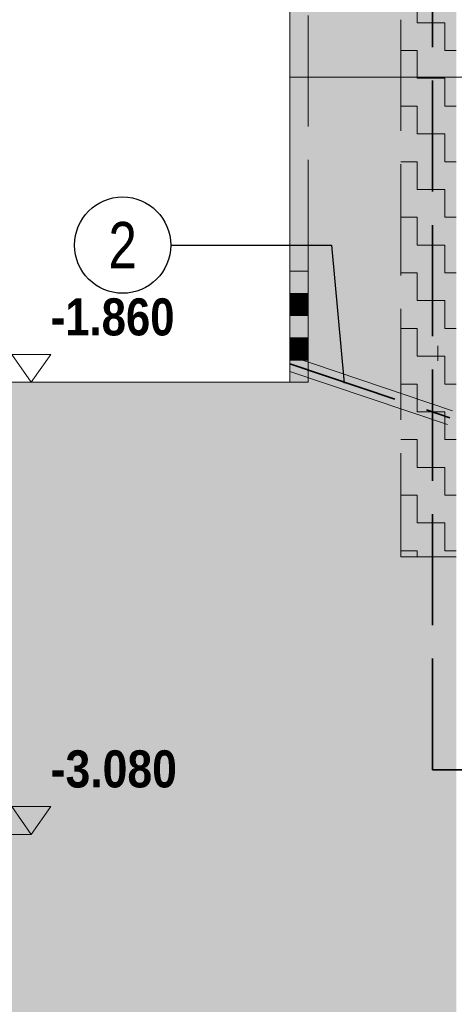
# Model space of a CAD drawing. Header units: millimetres. Extents: x 29003 to 60673, y -60985 to 17010.
# Tile 40 of 128: x 44226 to 45401, y -39099 to -36442. Entities that reach past the tile are written whole.
import ezdxf

# ---------------------------------------------------------------- set-up
doc = ezdxf.new("R2010")
doc.units = ezdxf.units.MM
doc.linetypes.add('Carkovana 2x_1', pattern=[390, 300, -90])
for name, color, linetype, lineweight in [('XR$1$ŘEZY_1', 7, 'Continuous', 25), ('XR$2$ŘEZY - KOTY_ TEXTY_1', 7, 'Continuous', 25), ('XR$3$ŘEZY - FILING_1', 7, 'Continuous', 25)]:
    doc.layers.add(name, color=color, linetype=linetype, lineweight=lineweight)
doc.styles.add('ARIAL', font='ARIAL.TTF')
doc.styles.add('ARIALNARROW', font='ARIALN.TTF')

# ---------------------------------------------------------------- blocks, each defined once
blk = doc.blocks.new('VZOROVÁ ČÁRA_74')
at = {"layer": 'XR$1$ŘEZY_1', "color": 1, "linetype": 'Continuous', "lineweight": 13}
for p, q in [((45005.9, -37120.2), (45005.9, -37180.2)), ((44955.9, -37180.2), (45005.9, -37180.2)), ((44955.9, -37180.2), (44955.9, -37240.2)), ((44955.9, -37180.2), (44955.9, -37240.2)), ((44955.9, -37180.2), (44955.9, -37240.2)), ((44955.9, -37180.2), (44955.9, -37240.2)), ((44955.9, -37180.2), (44955.9, -37240.2)), ((44955.9, -37181.4), (45005.9, -37181.4)), ((44955.9, -37182.6), (45005.9, -37182.6)), ((44955.9, -37183.8), (45005.9, -37183.8)), ((44955.9, -37185), (45005.9, -37185)), ((44955.9, -37186.2), (45005.9, -37186.2)), ((44955.9, -37187.4), (45005.9, -37187.4)), ((44955.9, -37188.6), (45005.9, -37188.6)), ((44955.9, -37189.8), (45005.9, -37189.8)), ((44955.9, -37191), (45005.9, -37191)), ((44955.9, -37192.2), (45005.9, -37192.2)), ((44955.9, -37193.4), (45005.9, -37193.4)), ((44955.9, -37194.6), (45005.9, -37194.6)), ((44955.9, -37195.8), (45005.9, -37195.8)), ((44955.9, -37197), (45005.9, -37197)), ((44955.9, -37198.2), (45005.9, -37198.2)), ((44955.9, -37199.4), (45005.9, -37199.4)), ((45005.9, -37180.2), (45005.9, -37240.2)), ((44955.9, -37200.6), (45005.9, -37200.6)), ((44955.9, -37201.8), (45005.9, -37201.8)), ((44955.9, -37203), (45005.9, -37203)), ((44955.9, -37204.2), (45005.9, -37204.2)), ((44955.9, -37205.4), (45005.9, -37205.4)), ((44955.9, -37206.6), (45005.9, -37206.6)), ((44955.9, -37207.8), (45005.9, -37207.8)), ((44955.9, -37209), (45005.9, -37209)), ((44955.9, -37210.2), (45005.9, -37210.2)), ((44955.9, -37211.4), (45005.9, -37211.4)), ((44955.9, -37212.6), (45005.9, -37212.6)), ((44955.9, -37213.8), (45005.9, -37213.8)), ((44955.9, -37215), (45005.9, -37215)), ((44955.9, -37216.2), (45005.9, -37216.2)), ((44955.9, -37217.4), (45005.9, -37217.4)), ((44955.9, -37218.6), (45005.9, -37218.6)), ((44955.9, -37219.8), (45005.9, -37219.8)), ((44955.9, -37221), (45005.9, -37221)), ((44955.9, -37222.2), (45005.9, -37222.2)), ((44955.9, -37223.4), (45005.9, -37223.4)), ((44955.9, -37224.6), (45005.9, -37224.6)), ((44955.9, -37225.8), (45005.9, -37225.8)), ((44955.9, -37227), (45005.9, -37227)), ((44955.9, -37228.2), (45005.9, -37228.2)), ((44955.9, -37229.4), (45005.9, -37229.4)), ((44955.9, -37230.6), (45005.9, -37230.6)), ((44955.9, -37231.8), (45005.9, -37231.8)), ((44955.9, -37233), (45005.9, -37233)), ((44955.9, -37234.2), (45005.9, -37234.2)), ((44955.9, -37235.4), (45005.9, -37235.4)), ((44955.9, -37236.6), (45005.9, -37236.6)), ((44955.9, -37237.8), (45005.9, -37237.8)), ((44955.9, -37239), (45005.9, -37239)), ((44955.9, -37240.2), (45005.9, -37240.2)), ((45005.9, -37240.2), (45005.9, -37300.2)), ((44955.9, -37300.2), (45005.9, -37300.2)), ((44955.9, -37300.2), (44955.9, -37360.2)), ((44955.9, -37300.2), (44955.9, -37360.2)), ((44955.9, -37300.2), (44955.9, -37360.2)), ((44955.9, -37300.2), (44955.9, -37360.2)), ((44955.9, -37300.2), (44955.9, -37360.2)), ((44955.9, -37301.4), (45005.9, -37301.4)), ((44955.9, -37302.6), (45005.9, -37302.6)), ((44955.9, -37303.8), (45005.9, -37303.8)), ((44955.9, -37305), (45005.9, -37305)), ((44955.9, -37306.2), (45005.9, -37306.2)), ((45005.9, -37300.2), (45005.9, -37360.2)), ((44955.9, -37307.4), (45005.9, -37307.4)), ((44955.9, -37308.6), (45005.9, -37308.6)), ((44955.9, -37309.8), (45005.9, -37309.8)), ((44955.9, -37311), (45005.9, -37311)), ((44955.9, -37312.2), (45005.9, -37312.2)), ((44955.9, -37313.4), (45005.9, -37313.4)), ((44955.9, -37314.6), (45005.9, -37314.6)), ((44955.9, -37315.8), (45005.9, -37315.8)), ((44955.9, -37317), (45005.9, -37317)), ((44955.9, -37318.2), (45005.9, -37318.2)), ((44955.9, -37319.4), (45005.9, -37319.4)), ((44955.9, -37320.6), (45005.9, -37320.6)), ((44955.9, -37321.8), (45005.9, -37321.8)), ((44955.9, -37323), (45005.9, -37323)), ((44955.9, -37324.2), (45005.9, -37324.2)), ((44955.9, -37325.4), (45005.9, -37325.4)), ((44955.9, -37326.6), (45005.9, -37326.6)), ((44955.9, -37327.8), (45005.9, -37327.8)), ((44955.9, -37329), (45005.9, -37329)), ((44955.9, -37330.2), (45005.9, -37330.2)), ((44955.9, -37331.4), (45005.9, -37331.4)), ((44955.9, -37332.6), (45005.9, -37332.6)), ((44955.9, -37333.8), (45005.9, -37333.8)), ((44955.9, -37335), (45005.9, -37335)), ((44955.9, -37336.2), (45005.9, -37336.2)), ((44955.9, -37337.4), (45005.9, -37337.4)), ((44955.9, -37338.6), (45005.9, -37338.6)), ((44955.9, -37339.8), (45005.9, -37339.8)), ((44955.9, -37341), (45005.9, -37341)), ((44955.9, -37342.2), (45005.9, -37342.2)), ((44955.9, -37343.4), (45005.9, -37343.4)), ((44955.9, -37344.6), (45005.9, -37344.6)), ((44955.9, -37345.8), (45005.9, -37345.8)), ((44955.9, -37347), (45005.9, -37347)), ((44955.9, -37348.2), (45005.9, -37348.2)), ((44955.9, -37349.4), (45005.9, -37349.4)), ((44955.9, -37350.6), (45005.9, -37350.6)), ((44955.9, -37351.8), (45005.9, -37351.8)), ((44955.9, -37353), (45005.9, -37353)), ((44955.9, -37354.2), (45005.9, -37354.2)), ((44955.9, -37355.4), (45005.9, -37355.4)), ((44955.9, -37356.6), (45005.9, -37356.6)), ((44955.9, -37357.8), (45005.9, -37357.8)), ((44955.9, -37359), (45005.9, -37359)), ((44955.9, -37360.2), (45005.9, -37360.2)), ((45005.9, -37360.2), (45005.9, -37420.2)), ((44955.9, -37420.2), (45005.9, -37420.2)), ((44955.9, -37420.2), (44955.9, -37420.2)), ((44955.9, -37420.2), (44955.9, -37420.2)), ((44955.9, -37420.2), (44955.9, -37420.2)), ((44955.9, -37420.2), (44955.9, -37420.2)), ((44955.9, -37420.2), (44955.9, -37420.2)), ((45005.9, -37420.2), (45005.9, -37420.2))]:
    blk.add_line(p, q, dxfattribs=at)
for points in [[(44955.9, -37120.2), (44955.9, -37180.2), (44955.9, -37240.2)], [(44955.9, -37120.2), (44955.9, -37180.2), (44955.9, -37240.2)], [(44955.9, -37240.2), (44955.9, -37300.2), (44955.9, -37360.2)], [(44955.9, -37240.2), (44955.9, -37300.2), (44955.9, -37360.2)], [(44955.9, -37360.2), (44955.9, -37420.2), (44955.9, -37420.2)], [(44955.9, -37360.2), (44955.9, -37420.2), (44955.9, -37420.2)]]:
    blk.add_lwpolyline(points, dxfattribs=at)
blk = doc.blocks.new('COMPLEX_ELEVATIONDIM_0')
at = {"layer": 'XR$2$ŘEZY - KOTY_ TEXTY_1', "color": 6, "linetype": 'Continuous', "lineweight": 13}
for p, q in [((44310, -37345.2), (44205, -37345.2)), ((44205, -37345.2), (44257.5, -37420.2)), ((44257.5, -37420.2), (44310, -37345.2)), ((44257.5, -37420.2), (44157.5, -37420.2)), ((44257.5, -37420.2), (44257.5, -37420.2)), ((44257.5, -37420.2), (44257.5, -37420.2)), ((44257.5, -37420.2), (44257.5, -37420.2)), ((44257.5, -37420.2), (44257.5, -37420.2)), ((44310, -38565.2), (44205, -38565.2)), ((44205, -38565.2), (44257.5, -38640.2)), ((44257.5, -38640.2), (44310, -38565.2)), ((44257.5, -38640.2), (44257.5, -38640.2)), ((44257.5, -38640.2), (44257.5, -38640.2)), ((44257.5, -38640.2), (44257.5, -38640.2)), ((44257.5, -38640.2), (44257.5, -38640.2))]:
    blk.add_line(p, q, dxfattribs=at)
blk.add_lwpolyline([(44257.5, -38640.2), (44185, -38640.2), (44185, -38640.2), (44157.5, -38640.2)], dxfattribs=at)
at = {"layer": 'XR$2$ŘEZY - KOTY_ TEXTY_1', "color": 6, "linetype": 'Continuous', "lineweight": 18, "char_height": 100, "attachment_point": 7, "style": 'ARIALNARROW'}
for s, insert, width in [('\\W1.03;\\fArial Narrow|i0|b1|c0|p0;-1.860', (44310, -37295.2), 392.672), ('\\W1.05;\\fArial Narrow|i0|b1|c0|p0;-3.080', (44310, -38515.2), 393.649)]:
    blk.add_mtext(s, dxfattribs=dict(at, insert=insert, width=width))

msp = doc.modelspace()

# ---------------------------------------------------------------- hatches: boundary and pattern name
at = {"layer": 'XR$3$ŘEZY - FILING_1', "linetype": 'Continuous', "lineweight": 13}
msp.add_hatch(color=254, dxfattribs=at).paths.add_polyline_path([(32895.9, -35575.2), (32895.9, -36240.2), (33345.9, -36240.2), (33345.9, -35910.2), (39305.9, -35910.2), (39305.9, -36270.2), (39805.9, -36270.2), (39805.9, -36620.2), (39905.9, -36620.2), (39905.9, -35910.2), (41055.9, -35910.2), (41055.9, -36620.2), (41155.9, -36620.2), (41155.9, -35910.2), (41267.7, -35910.2), (43795.9, -37523.3), (43845.9, -37523.3), (43845.9, -38980.8), (43795.9, -38980.8), (43795.9, -39599.5), (45405.9, -39599.5), (45405.9, -33085.2), (46555.9, -33085.2), (46555.9, -32775), (46420.9, -32775), (46420.9, -32880.2), (43685.9, -32880.2), (43685.9, -32590.2), (39755.9, -32521.6), (39755.9, -31860.2), (39305.9, -31860.2), (39305.9, -32960.2), (39905.9, -32960.2), (39905.9, -32810.2), (41075.9, -32810.2), (41075.9, -33540.2), (41175.9, -33540.2), (41175.9, -32810.2), (42885.9, -32810.2), (42885.9, -33190.2), (44955.9, -33190.2), (44955.9, -37420.2), (43875.9, -37420.2), (43875.9, -37251.1), (43610.9, -37251.1), (43610.9, -37082), (43345.9, -37082), (43345.9, -36912.9), (43080.9, -36912.9), (43080.9, -36743.8), (42815.9, -36743.8), (42815.9, -36574.7), (42550.9, -36574.7), (42550.9, -36405.6), (42285.9, -36405.6), (42285.9, -36236.5), (42020.9, -36236.5), (42020.9, -36067.4), (41755.9, -36067.4), (41755.9, -35898.3), (41490.9, -35898.3), (41490.9, -35729.3), (41225.9, -35729.3), (41225.9, -35560.2), (35775.9, -35560.2), (35775.9, -35575.2)])
h = msp.add_hatch(dxfattribs=at)
h.set_pattern_fill('VZOR', color=253, scale=75, style=0, pattern_type=2)
h.set_pattern_definition([(0, (150, 150), (75, 75), [75, -75]), (90, (150, 150), (-75, 75), [75, -75])])
h.paths.add_polyline_path([(45255.8, -35661.7), (45255.9, -37891.4), (45405.9, -37891.4), (45405.8, -35661.7)], flags=0)

# ---------------------------------------------------------------- linework, layer by layer
at = {"layer": 'XR$1$ŘEZY_1', "color": 7, "linetype": 'Continuous', "lineweight": 13}
for p, q in [((44955.9, -37420.2), (44955.9, -33190.2)), ((43875.9, -37420.2), (44955.9, -37420.2))]:
    msp.add_line(p, q, dxfattribs=at)
at = {"layer": 'XR$1$ŘEZY_1', "color": 1, "linetype": 'Carkovana 2x_1', "lineweight": 13}
msp.add_line((45005.9, -37120.2), (45005.9, -33190.2), dxfattribs=at)
at = {"layer": 'XR$1$ŘEZY_1', "color": 204, "linetype": 'Carkovana 2x_1', "lineweight": 35}
for p, q in [((45341.9, -38465.8), (45341.9, -35400.8)), ((46724, -38465.8), (45341.9, -38465.8))]:
    msp.add_line(p, q, dxfattribs=at)
at = {"layer": 'XR$1$ŘEZY_1', "color": 253, "linetype": 'Carkovana 2x_1', "lineweight": 13}
for p, q in [((45255.8, -35661.7), (45255.9, -37891.4)), ((45255.9, -37891.4), (45405.9, -37891.4))]:
    msp.add_line(p, q, dxfattribs=at)
at = {"layer": 'XR$1$ŘEZY_1', "color": 1, "linetype": 'Continuous', "lineweight": 13}
for p, q in [((45005.9, -37120.2), (44955.9, -37120.2)), ((45005.9, -37420.2), (45005.9, -37120.2)), ((45355.8, -37322.3), (45355.8, -37362.3)), ((44955.9, -37348.9), (45395.7, -37497)), ((44955.9, -37391.4), (45382.2, -37534.6)), ((44955.9, -37420.2), (45005.9, -37420.2))]:
    msp.add_line(p, q, dxfattribs=at)
at = {"layer": 'XR$1$ŘEZY_1', "color": 1, "linetype": 'Carkovana 2x_1', "lineweight": 35}
msp.add_line((44955.9, -37370.2), (45389, -37515.8), dxfattribs=at)
at = {"layer": 'XR$2$ŘEZY - KOTY_ TEXTY_1', "color": 3, "linetype": 'Continuous', "lineweight": 13}
msp.add_line((46274.6, -36596.4), (44955.9, -36596.4), dxfattribs=at)
at = {"layer": 'XR$2$ŘEZY - KOTY_ TEXTY_1', "color": 7, "linetype": 'Continuous', "lineweight": 25}
for p, q in [((44634.4, -37050.1), (45068.6, -37050.1)), ((45068.6, -37050.1), (45102.8, -37422.7))]:
    msp.add_line(p, q, dxfattribs=at)
msp.add_circle((44504.4, -37050.1), 130, dxfattribs=at)

# ---------------------------------------------------------------- block references
at = {"layer": 'XR$1$ŘEZY_1', "color": 1, "linetype": 'Continuous', "lineweight": 13}
msp.add_blockref('VZOROVÁ ČÁRA_74', (0, 0), dxfattribs=at)
at = {"layer": 'XR$2$ŘEZY - KOTY_ TEXTY_1', "color": 6, "linetype": 'Continuous', "lineweight": 13}
msp.add_blockref('COMPLEX_ELEVATIONDIM_0', (0, 0), dxfattribs=at)

# ---------------------------------------------------------------- texts
at = {"layer": 'XR$2$ŘEZY - KOTY_ TEXTY_1', "color": 7, "linetype": 'Continuous', "lineweight": 25, "insert": (44504.4, -37050.1), "char_height": 125, "width": 127.849, "attachment_point": 5, "style": 'ARIAL'}
msp.add_mtext('\\W0.79;2', dxfattribs=at)

doc.saveas('drawing.dxf')
